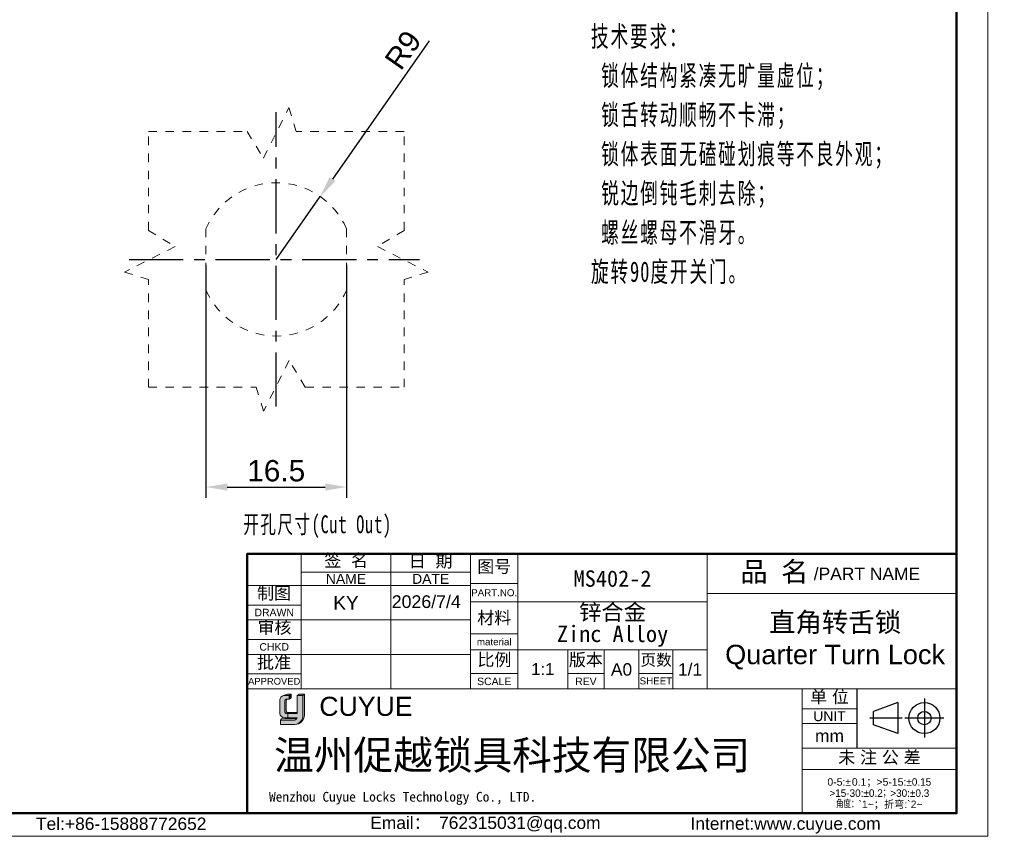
# Model space of a CAD drawing. Header units: millimetres. Extents: x 2779 to 2998, y 1427 to 1580.
# Tile 3 of 3: x 2882 to 2998, y 1427 to 1522. Entities that reach past the tile are written whole.
import ezdxf

# ---------------------------------------------------------------- set-up
doc = ezdxf.new("R2010")
doc.units = ezdxf.units.MM
doc.linetypes.add('CENTER', pattern=[10.159999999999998, 6.35, -1.27, 1.27, -1.27])
doc.linetypes.add('虚线', pattern=[2, 1, -1])
for name, color, linetype, lineweight in [('0007', 7, 'Continuous', 5), ('实线层', 7, 'Continuous', 25), ('尺寸线层', 3, 'Continuous', 18), ('粗实线层', 7, 'Continuous', 50), ('细实线层', 3, 'Continuous', 18), ('虚线层', 6, '虚线', 18)]:
    doc.layers.add(name, color=color, linetype=linetype, lineweight=lineweight)
doc.layers.add('中心线层', color=1, linetype='CENTER')
doc.styles.add('ARIAL', font='arial.ttf')
doc.styles.get("Standard").update_dxf_attribs({"font": 'arial.ttf'})
doc.styles.add('TEXTSTYLE_2', font='arial.ttf')
doc.styles.add('TEXTSTYLE_3', font='arial.ttf')
doc.styles.add('TEXTSTYLE_4', font='arial.ttf')
doc.styles.add('标准', font='txt', dxfattribs={"width": 0.667})
doc.dimstyles.new('ISO-25', dxfattribs={"dimtxt": 2.5, "dimasz": 2.5, "dimexe": 1.25, "dimexo": 0.625, "dimtad": 1, "dimtxsty": 'Standard', "dimcen": 2.5, "dimadec": 0, "dimazin": 0, "dimtfac": 1, "dimtmove": 0, "dimatfit": 3, "dimfxl": 1, "dimarcsym": 0})

# ---------------------------------------------------------------- blocks, each defined once
blk = doc.blocks.new('*D15')
at = {"layer": 'Defpoints', "color": 0, "transparency": 16777216}
for p in [(2903.970549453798, 1494.286739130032), (2920.470549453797, 1494.286739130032), (2920.470549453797, 1467.568386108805)]:
    blk.add_point(p, dxfattribs=at)
at = {"layer": '尺寸线层', "color": 0, "lineweight": -2, "transparency": 16777216}
for p, q in [((2903.970549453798, 1493.661739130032), (2903.970549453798, 1466.318386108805)), ((2920.470549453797, 1493.661739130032), (2920.470549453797, 1466.318386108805)), ((2906.470549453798, 1467.568386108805), (2917.970549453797, 1467.568386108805))]:
    blk.add_line(p, q, dxfattribs=at)
at = {"layer": '尺寸线层', "color": 0, "transparency": 16777216}
for points in [[(2906.470549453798, 1467.985052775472), (2906.470549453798, 1467.151719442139), (2903.970549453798, 1467.568386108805)], [(2917.970549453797, 1467.985052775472), (2917.970549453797, 1467.151719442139), (2920.470549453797, 1467.568386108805)]]:
    blk.add_solid(points, dxfattribs=at)
at = {"layer": '尺寸线层', "color": 0, "transparency": 16777216, "insert": (2912.220549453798, 1469.46981857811), "char_height": 2.5, "attachment_point": 5}
blk.add_mtext('16.5', dxfattribs=at)
blk = doc.blocks.new('*D16')
at = {"layer": 'Defpoints', "color": 0, "transparency": 16777216}
for p in [(2917.38263003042, 1501.659182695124), (2912.220549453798, 1494.286739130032)]:
    blk.add_point(p, dxfattribs=at)
at = {"layer": '尺寸线层', "color": 0, "lineweight": -2, "transparency": 16777216}
for p, q in [((2930.179309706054, 1519.935301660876), (2918.816541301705, 1503.707083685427)), ((2912.220549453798, 1494.286739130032), (2917.38263003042, 1501.659182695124))]:
    blk.add_line(p, q, dxfattribs=at)
at = {"layer": '尺寸线层', "color": 0, "transparency": 16777216}
blk.add_solid([(2918.475224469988, 1503.946068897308), (2919.157858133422, 1503.468098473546), (2917.38263003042, 1501.659182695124)], dxfattribs=at)
at = {"layer": '尺寸线层', "color": 0, "transparency": 16777216, "insert": (2927.105658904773, 1518.860652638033), "char_height": 2.5, "attachment_point": 5, "rotation": 55.00083429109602}
blk.add_mtext('R9', dxfattribs=at)

msp = doc.modelspace()

# ---------------------------------------------------------------- hatches: boundary and pattern name
at = {"layer": '实线层'}
h = msp.add_hatch(color=30, dxfattribs=at)
edge = h.paths.add_edge_path(flags=0)
edge.add_arc((2913.452406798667, 1442.468525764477), 0.2089239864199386, 103.89623382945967, 180.1196323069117, ccw=False)
edge.add_line((2913.402230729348, 1442.671335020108), (2913.728894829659, 1442.671335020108))
edge.add_line((2913.728894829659, 1442.671335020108), (2913.728894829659, 1443.118347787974))
edge.add_line((2913.728894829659, 1443.118347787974), (2913.072407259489, 1443.118347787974))
edge.add_arc((2913.278107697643, 1442.501808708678), 0.6499485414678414, 108.4506221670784, 173.4013944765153)
edge.add_line((2912.632464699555, 1442.576496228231), (2912.632464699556, 1440.997879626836))
edge.add_arc((2913.188606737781, 1441.049690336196), 0.558550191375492, 185.3223660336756, 272.7233690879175)
edge.add_line((2913.215145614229, 1440.491770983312), (2913.565137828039, 1440.491770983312))
edge.add_line((2913.565137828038, 1440.491770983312), (2913.565137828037, 1440.997879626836))
edge.add_line((2913.565137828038, 1440.997879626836), (2913.407583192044, 1440.997879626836))
edge.add_arc((2913.394445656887, 1441.148395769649), 0.151088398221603, 177.6597996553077, 274.98831874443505, ccw=False)
edge.add_line((2913.243483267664, 1441.154565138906), (2913.243483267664, 1442.468089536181))
h = msp.add_hatch(color=254, dxfattribs=at)
h.paths.add_polyline_path([(2913.549873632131, 1443.251305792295), (2913.072407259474, 1443.118347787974), (2913.728894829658, 1443.118347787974), (2913.954676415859, 1443.251305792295)], flags=0)
h.paths.add_polyline_path([(2914.690490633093, 1443.118347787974), (2915.330052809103, 1443.118347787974), (2915.518013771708, 1443.251305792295), (2914.926245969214, 1443.251305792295)], flags=0)
h = msp.add_hatch(color=251, dxfattribs=at)
edge = h.paths.add_edge_path(flags=0)
edge.add_line((2913.394150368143, 1441.245462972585), (2913.394150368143, 1442.468089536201))
edge.add_arc((2913.603073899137, 1442.468525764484), 0.2089239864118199, 103.89623382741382, 180.1196323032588, ccw=False)
edge.add_line((2913.552897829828, 1442.671335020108), (2913.402230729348, 1442.671335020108))
edge.add_arc((2913.452406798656, 1442.468525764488), 0.208923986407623, 103.8962338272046, 180.1196323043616)
edge.add_line((2913.243483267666, 1442.4680895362), (2913.243483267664, 1441.154565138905))
edge.add_arc((2913.394445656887, 1441.148395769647), 0.1510883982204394, 177.6597996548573, 274.9883187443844)
edge.add_line((2913.407583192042, 1440.997879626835), (2914.690490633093, 1440.997879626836))
edge.add_line((2914.690490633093, 1440.997879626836), (2914.690490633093, 1441.125067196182))
edge.add_line((2914.690490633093, 1441.125067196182), (2913.490576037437, 1441.125067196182))
edge.add_arc((2913.512858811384, 1441.241725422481), 0.1187672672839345, 178.1966309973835, 259.1862447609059, ccw=False)
msp.add_hatch(color=251, dxfattribs=at).paths.add_polyline_path([(2913.728894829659, 1442.671335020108), (2913.954676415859, 1442.842889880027), (2913.954676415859, 1443.251305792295), (2913.728894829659, 1443.118347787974)], flags=0)
h = msp.add_hatch(color=251, dxfattribs=at)
edge = h.paths.add_edge_path(flags=0)
edge.add_line((2915.518013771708, 1443.251305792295), (2915.330052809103, 1443.118347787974))
edge.add_line((2915.330052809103, 1443.118347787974), (2915.330052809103, 1440.774469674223))
edge.add_arc((2914.269228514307, 1440.733093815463), 1.06163088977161, -71.74154242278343, 2.2336036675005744, ccw=False)
edge.add_arc((2914.42594071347, 1440.803107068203), 1.09244847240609, 279.2658368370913, 358.4978790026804)
edge.add_line((2915.518013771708, 1440.77446967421), (2915.518013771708, 1443.251305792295))
h = msp.add_hatch(color=251, dxfattribs=at)
edge = h.paths.add_edge_path(flags=0)
edge.add_line((2912.837586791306, 1440.371503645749), (2912.703108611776, 1440.223505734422))
edge.add_line((2912.703108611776, 1440.223505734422), (2914.371499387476, 1440.223505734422))
edge.add_arc((2914.310374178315, 1440.619976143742), 0.4011546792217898, 278.7644802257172, 323.8869948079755)
edge.add_line((2914.634449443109, 1440.383543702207), (2912.837586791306, 1440.371503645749))
at = {"layer": '尺寸线层'}
h = msp.add_hatch(color=179, dxfattribs=at)
edge = h.paths.add_edge_path(flags=0)
edge.add_line((2915.330052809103, 1443.118347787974), (2914.690490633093, 1443.118347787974))
edge.add_line((2914.690490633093, 1443.118347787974), (2914.690490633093, 1440.997879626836))
edge.add_line((2914.690490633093, 1440.997879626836), (2913.565137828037, 1440.997879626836))
edge.add_line((2913.565137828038, 1440.997879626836), (2913.565137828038, 1440.491770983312))
edge.add_line((2913.565137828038, 1440.491770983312), (2914.690490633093, 1440.491770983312))
edge.add_arc((2914.310374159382, 1440.619976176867), 0.4011547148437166, 278.7644821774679, 341.36184450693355, ccw=False)
edge.add_line((2914.371499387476, 1440.223505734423), (2912.703108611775, 1440.223505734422))
edge.add_line((2912.703108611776, 1440.223505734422), (2912.703108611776, 1439.710815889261))
edge.add_line((2912.703108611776, 1439.710815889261), (2914.407402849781, 1439.710815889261))
edge.add_arc((2914.425940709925, 1440.803106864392), 1.092448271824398, 269.0276957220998, 279.2658387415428)
edge.add_arc((2914.2692285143, 1440.733093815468), 1.061630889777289, 288.258457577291, 362.2336036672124)
edge.add_line((2915.330052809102, 1440.774469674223), (2915.330052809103, 1443.118347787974))

# ---------------------------------------------------------------- linework, layer by layer
at = {"color": 0, "linetype": 'Continuous'}
for p, q in [((2980.365885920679, 1443.892013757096), (2980.365885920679, 1436.93272340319)), ((2985.154031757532, 1442.271981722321), (2982.29635054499, 1441.237158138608)), ((2985.154031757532, 1442.271981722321), (2985.154031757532, 1438.629401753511)), ((2988.286302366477, 1442.740716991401), (2988.286302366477, 1438.160666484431)), ((2982.29635054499, 1439.664225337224), (2982.29635054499, 1441.237158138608)), ((2985.67159968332, 1440.450691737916), (2981.891835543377, 1440.450691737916)), ((2990.576327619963, 1440.450691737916), (2985.996277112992, 1440.450691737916)), ((2985.154031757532, 1438.629401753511), (2982.29635054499, 1439.664225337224))]:
    msp.add_line(p, q, dxfattribs=at)
for radius in [1.82128998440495, 0.7864664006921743]:
    msp.add_circle((2988.286302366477, 1440.450691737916), radius, dxfattribs=at)
at = {"layer": '0007'}
for p, q in [((2912.632464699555, 1440.997879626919), (2912.632464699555, 1442.576496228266)), ((2913.072407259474, 1443.118347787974), (2913.549873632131, 1443.251305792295)), ((2913.072407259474, 1443.118347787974), (2913.728894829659, 1443.118347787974)), ((2913.243483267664, 1441.154565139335), (2913.243483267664, 1442.468089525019)), ((2913.394150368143, 1441.245462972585), (2913.394150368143, 1442.468089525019)), ((2913.40223072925, 1442.671335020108), (2913.728894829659, 1442.671335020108)), ((2913.549873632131, 1443.251305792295), (2913.954676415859, 1443.251305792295)), ((2913.728894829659, 1443.118347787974), (2913.954676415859, 1443.251305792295)), ((2913.728894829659, 1442.671335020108), (2913.728894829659, 1443.118347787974)), ((2913.728894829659, 1442.671335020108), (2913.954676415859, 1442.842889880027)), ((2913.954676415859, 1442.842889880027), (2913.954676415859, 1443.251305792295)), ((2914.690490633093, 1443.118347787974), (2914.926245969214, 1443.251305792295)), ((2914.690490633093, 1443.118347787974), (2915.330052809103, 1443.118347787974)), ((2914.690490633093, 1440.997879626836), (2914.690490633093, 1443.118347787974)), ((2914.926245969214, 1443.251305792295), (2915.518013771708, 1443.251305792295)), ((2915.330052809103, 1443.118347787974), (2915.518013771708, 1443.251305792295)), ((2915.330052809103, 1443.118347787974), (2915.330052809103, 1440.774469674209)), ((2915.518013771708, 1443.251305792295), (2915.518013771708, 1440.774469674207)), ((2913.407583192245, 1440.997879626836), (2914.690490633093, 1440.997879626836)), ((2913.490576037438, 1441.125067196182), (2914.690490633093, 1441.125067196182)), ((2913.565137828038, 1440.997879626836), (2913.565137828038, 1440.491770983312)), ((2912.703108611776, 1440.223505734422), (2912.837586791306, 1440.371503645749)), ((2912.703108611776, 1439.710815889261), (2912.703108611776, 1440.223505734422)), ((2912.703108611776, 1440.223505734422), (2914.371499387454, 1440.223505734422)), ((2912.837586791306, 1440.371503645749), (2914.634449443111, 1440.383543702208)), ((2913.215145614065, 1440.491770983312), (2914.690490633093, 1440.491770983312)), ((2912.703108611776, 1439.710815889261), (2914.407402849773, 1439.710815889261))]:
    msp.add_line(p, q, dxfattribs=at)
for centre, radius, start, end in [((2913.278107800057, 1442.501808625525), 0.6499486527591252, 108.4506284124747, 173.4013882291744), ((2913.452406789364, 1442.468525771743), 0.2089239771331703, 103.8962318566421, 180.1196373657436), ((2913.603073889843, 1442.468525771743), 0.2089239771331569, 103.8962318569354, 180.1196373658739), ((2913.188606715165, 1441.049690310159), 0.5585501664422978, 185.3223635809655, 272.7233715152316), ((2913.394445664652, 1441.14839577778), 0.1510884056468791, 177.659802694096, 274.988315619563), ((2913.512858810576, 1441.241725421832), 0.1187672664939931, 178.1966306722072, 259.1862450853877), ((2914.310374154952, 1440.619976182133), 0.4011547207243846, 278.7644826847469, 341.361843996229), ((2914.425940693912, 1440.803107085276), 1.0924484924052, 269.0276967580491, 358.4978781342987), ((2914.269228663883, 1440.733093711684), 1.061630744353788, 288.2424993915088, 2.233609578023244)]:
    msp.add_arc(centre, radius, start, end, dxfattribs=at)
at = {"layer": '中心线层'}
for p, q in [((2912.220549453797, 1477.017693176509), (2912.220549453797, 1511.555785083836)), ((2894.951503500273, 1494.286739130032), (2929.050711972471, 1494.286739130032))]:
    msp.add_line(p, q, dxfattribs=at)
at = {"layer": '粗实线层'}
msp.add_lwpolyline([(2791.635950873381, 1576.433188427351), (2992.062172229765, 1576.433188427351), (2992.062172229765, 1429.286492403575), (2791.635950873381, 1429.286492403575)], close=True, dxfattribs=at)
msp.add_lwpolyline([(2992.062058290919, 1459.745782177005), (2959.600994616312, 1459.745782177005), (2908.825227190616, 1459.74517289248), (2908.825227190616, 1429.271913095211)], dxfattribs=at)
at = {"layer": '细实线层'}
for p, q in [((2915.141221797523, 1459.74517289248), (2915.141221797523, 1443.896704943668)), ((2925.667879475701, 1459.74517289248), (2925.667879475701, 1443.896704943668)), ((2935.024363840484, 1459.758690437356), (2935.024363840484, 1443.896704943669)), ((2935.02490852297, 1459.74517289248), (2935.02490852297, 1443.896704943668)), ((2940.580099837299, 1459.745553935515), (2940.580099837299, 1443.896704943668)), ((2962.800994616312, 1459.745782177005), (2962.800994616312, 1443.896704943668)), ((2915.141221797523, 1457.581359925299), (2935.02490852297, 1457.581359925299)), ((2908.825227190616, 1456.002361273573), (2935.02490852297, 1456.002361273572)), ((2935.024363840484, 1456.24980454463), (2940.580099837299, 1456.24980454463)), ((2962.800994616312, 1455.067267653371), (2992.062058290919, 1455.067267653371)), ((2908.825227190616, 1453.7215854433), (2915.141221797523, 1453.7215854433)), ((2935.024363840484, 1454.085991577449), (2962.803043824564, 1454.085991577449)), ((2908.825227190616, 1451.967142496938), (2935.02490852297, 1451.967142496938)), ((2935.024363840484, 1450.343179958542), (2940.580099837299, 1450.343179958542)), ((2908.825227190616, 1449.686366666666), (2915.141221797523, 1449.686366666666)), ((2908.825227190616, 1447.931923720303), (2935.02490852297, 1447.931923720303)), ((2935.024363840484, 1448.471774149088), (2962.803043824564, 1448.471774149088)), ((2946.428242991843, 1448.471774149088), (2946.428242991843, 1443.896704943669)), ((2950.69738749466, 1448.471774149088), (2950.69738749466, 1443.896704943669)), ((2954.79108770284, 1448.471774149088), (2954.79108770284, 1443.896704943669)), ((2958.767825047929, 1448.471774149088), (2958.767825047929, 1443.896704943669)), ((2908.825227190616, 1445.651147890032), (2915.141221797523, 1445.651147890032)), ((2935.024363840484, 1445.664665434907), (2940.580099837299, 1445.664665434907)), ((2946.428242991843, 1445.664665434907), (2950.69738749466, 1445.664665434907)), ((2954.79108770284, 1445.664665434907), (2958.767825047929, 1445.664665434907)), ((2908.825227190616, 1443.896704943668), (2973.932871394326, 1443.896704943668)), ((2973.932871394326, 1443.896704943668), (2973.932871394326, 1429.335085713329)), ((2973.932928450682, 1443.892013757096), (2992.062172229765, 1443.892013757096)), ((2973.932928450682, 1443.892013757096), (2973.932928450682, 1429.271913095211)), ((2973.932928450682, 1441.552756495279), (2980.365885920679, 1441.552756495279)), ((2973.932928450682, 1439.798313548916), (2980.365885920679, 1439.798313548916)), ((2973.932928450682, 1436.93272340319), (2992.062172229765, 1436.93272340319)), ((2973.932928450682, 1434.418021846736), (2992.062172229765, 1434.418021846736))]:
    msp.add_line(p, q, dxfattribs=at)
msp.add_lwpolyline([(2778.604947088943, 1580.08827789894), (2995.717261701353, 1580.08827789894), (2995.717261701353, 1426.574520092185), (2778.604947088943, 1426.574520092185)], close=True, dxfattribs=at)
at = {"layer": '虚线层'}
for p, q in [((2910.708651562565, 1506.167860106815), (2913.714911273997, 1512.101267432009)), ((2913.714911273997, 1512.101267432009), (2914.562002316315, 1509.286739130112)), ((2897.220549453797, 1509.286739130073), (2908.809960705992, 1509.286739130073)), ((2897.220549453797, 1497.697327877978), (2897.220549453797, 1509.286739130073)), ((2908.809960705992, 1509.286739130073), (2910.708651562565, 1506.167860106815)), ((2927.220549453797, 1509.286739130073), (2914.562002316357, 1509.286739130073)), ((2927.220549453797, 1497.697327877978), (2927.220549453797, 1509.286739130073)), ((2897.220549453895, 1497.697327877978), (2900.339428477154, 1495.798637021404)), ((2903.970549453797, 1497.883612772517), (2903.970549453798, 1490.689865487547)), ((2920.470549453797, 1497.883612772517), (2920.470549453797, 1490.689865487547)), ((2927.220549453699, 1497.697327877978), (2924.10167043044, 1495.798637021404)), ((2900.339428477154, 1495.798637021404), (2894.40602115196, 1492.792377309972)), ((2924.10167043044, 1495.798637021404), (2930.035077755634, 1492.792377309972)), ((2894.40602115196, 1492.792377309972), (2897.220549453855, 1491.945286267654)), ((2897.220549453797, 1479.286739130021), (2897.220549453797, 1491.945286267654)), ((2930.035077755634, 1492.792377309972), (2927.220549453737, 1491.945286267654)), ((2927.220549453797, 1479.286739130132), (2927.220549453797, 1491.945286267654)), ((2913.732447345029, 1482.40561815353), (2910.726187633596, 1476.472210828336)), ((2915.631138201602, 1479.286739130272), (2913.732447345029, 1482.40561815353)), ((2897.220549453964, 1479.286739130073), (2909.879096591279, 1479.286739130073)), ((2910.726187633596, 1476.472210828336), (2909.879096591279, 1479.286739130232)), ((2915.631138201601, 1479.286739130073), (2927.220549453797, 1479.286739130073))]:
    msp.add_line(p, q, dxfattribs=at)
for start, end in [(23.5564643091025, 156.4435356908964), (203.5564643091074, 336.4435356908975)]:
    msp.add_arc((2912.220549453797, 1494.286739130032), 9, start, end, dxfattribs=at)

# ---------------------------------------------------------------- texts
at = {"color": 0, "linetype": 'Continuous', "attachment_point": 2, "line_spacing_factor": 0.8999999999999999}
for s, insert, char_height, width, style in [('签  名', (2920.428759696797, 1459.690661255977), 1.462035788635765, 6.430673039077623, 'TEXTSTYLE_2'), ('日  期', (2930.334127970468, 1459.614924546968), 1.462035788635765, 6.430673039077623, 'TEXTSTYLE_2'), ('图号', (2937.80223183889, 1458.975162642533), 1.462035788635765, 4.283307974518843, 'TEXTSTYLE_2'), ('{\\fSimSun|b0|i0|c0|p34;品 名}', (2970.67955704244, 1458.804908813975), 2.339257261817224, 8.571184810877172, 'TEXTSTYLE_2'), ('/PART NAME', (2981.542904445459, 1458.115472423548), 1.462035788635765, 12.45176205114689, 'TEXTSTYLE_3'), ('PART.NO.', (2937.80223183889, 1455.577268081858), 0.8187400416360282, 5.390292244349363, 'TEXTSTYLE_3'), ('材料', (2937.80223183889, 1452.945603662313), 1.462035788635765, 4.283307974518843, 'TEXTSTYLE_2'), ('material', (2937.80223183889, 1449.816847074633), 0.8187400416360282, 5.137669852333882, 'TEXTSTYLE_3'), ('比例', (2937.826543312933, 1448.042163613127), 1.462035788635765, 4.283307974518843, 'TEXTSTYLE_2'), ('版本', (2948.56281524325, 1448.032954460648), 1.462035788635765, 4.283307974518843, 'TEXTSTYLE_2'), ('页数', (2956.800443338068, 1447.950446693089), 1.345072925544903, 3.940643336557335, 'TEXTSTYLE_2'), ('A0', (2952.744237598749, 1446.892775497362), 1.462035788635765, 2.14736506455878, 'TEXTSTYLE_2'), ('1/1', (2960.785434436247, 1446.892775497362), 1.462035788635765, 3.22104759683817, 'TEXTSTYLE_2'), ('SCALE', (2937.80223183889, 1445.196813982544), 0.8772214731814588, 4.011087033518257, 'TEXTSTYLE_3'), ('REV', (2948.56281524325, 1445.196813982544), 0.8772214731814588, 1.902895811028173, 'TEXTSTYLE_4'), ('SHEET', (2956.779456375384, 1445.226054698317), 0.8187400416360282, 3.382925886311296, 'TEXTSTYLE_4'), ('单 位', (2977.149407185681, 1443.675407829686), 1.462035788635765, 5.356990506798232, 'TEXTSTYLE_2'), ('UNIT', (2977.149407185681, 1441.260349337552), 1.169628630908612, 3.804554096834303, 'TEXTSTYLE_3'), ('mm', (2977.149407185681, 1439.096536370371), 1.462035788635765, 3.391488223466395, 'TEXTSTYLE_3'), ('未 注 公 差', (2983.007752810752, 1436.579664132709), 1.462035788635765, 11.78766354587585, 'TEXTSTYLE_2'), ('{\\C256;Email\\fSimSun|b0|i0|c0|p34;： \\farial|b0|i0|c0|p34;762315031@qq.com}', (2936.766666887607, 1428.895579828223), 1.459117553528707, 29.63514106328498, 'TEXTSTYLE_3'), ('{\\C256;Internet:www.cuyue.com}', (2971.997140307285, 1428.800119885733), 1.459117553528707, 43.25092040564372, 'TEXTSTYLE_3')]:
    msp.add_mtext(s, dxfattribs=dict(at, insert=insert, char_height=char_height, width=width, style=style))
at = {"linetype": 'Continuous', "attachment_point": 2, "line_spacing_factor": 0.8999999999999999}
for s, insert, char_height, width, style in [('NAME', (2920.404550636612, 1457.37667491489), 1.169628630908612, 4.70895095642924, 'TEXTSTYLE_3'), ('DATE', (2930.346393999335, 1457.37667491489), 1.169628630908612, 4.348061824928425, 'TEXTSTYLE_3'), ('制图', (2911.96463244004, 1455.83444611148), 1.462035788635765, 4.283307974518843, 'TEXTSTYLE_2'), ('DRAWN', (2911.983224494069, 1453.28297470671), 0.8772214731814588, 4.620902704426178, 'TEXTSTYLE_3'), ('审核', (2912.016390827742, 1451.839498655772), 1.462035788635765, 4.283307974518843, 'TEXTSTYLE_2'), ('CHKD', (2911.983224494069, 1449.247755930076), 0.8772214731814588, 3.466492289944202, 'TEXTSTYLE_3'), ('批准', (2911.956817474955, 1447.707262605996), 1.462035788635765, 4.283307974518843, 'TEXTSTYLE_2'), ('APPROVED', (2911.983224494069, 1445.168676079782), 0.7894993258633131, 6.116418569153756, 'TEXTSTYLE_3'), ('Tel:+86-15888772652', (2894.027387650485, 1428.778044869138), 1.459117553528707, 20.71307951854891, 'TEXTSTYLE_3')]:
    msp.add_mtext(s, dxfattribs=dict(at, insert=insert, char_height=char_height, width=width, style=style))
at = {"color": 0, "lineweight": 13, "char_height": 1.92, "width": 37.03482463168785, "attachment_point": 5}
for s, insert in [('{\\fFangSong|b0|i0|c134|p34;\\C3;MS402-2}', (2951.690547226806, 1456.809193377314)), ('\\pxsm0.8;{\\fFangSong|b0|i0|c134|p34;\\C3;锌合金\\PZinc Alloy}', (2951.690547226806, 1451.337210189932))]:
    msp.add_mtext(s, dxfattribs=dict(at, insert=insert))
at = {"color": 0, "insert": (2977.808111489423, 1449.500729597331), "char_height": 2.276223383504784, "width": 52.07207551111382, "attachment_point": 5, "style": 'ARIAL'}
msp.add_mtext('{\\fFangSong|b0|i0|c134|p34;直角转舌锁\\P}Quarter Turn Lock', dxfattribs=at)
at = {"color": 0, "insert": (2943.504171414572, 1446.202982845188), "char_height": 1.400752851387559, "width": 9.746905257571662, "attachment_point": 5}
msp.add_mtext('1:1', dxfattribs=at)
at = {"color": 7, "linetype": 'Continuous', "attachment_point": 1, "line_spacing_factor": 0.8999999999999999}
for s, insert, char_height, width, style in [('CUYUE', (2917.274836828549, 1442.9526082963), 2.24, 24.96089739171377, 'TEXTSTYLE_2'), ('{\\fsimsun|b0|i0|c134|p34;\\C0;Wenzhou Cuyue Locks Technology Co., LTD.}', (2911.373376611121, 1431.78975596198), 1.152, 48.08350803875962, 'TEXTSTYLE_3')]:
    msp.add_mtext(s, dxfattribs=dict(at, insert=insert, char_height=char_height, width=width, style=style))
at = {"color": 0, "linetype": 'Continuous', "lineweight": 13, "insert": (2982.997550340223, 1433.394596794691), "char_height": 0.8754705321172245, "width": 17.79651641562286, "attachment_point": 2, "line_spacing_factor": 0.8999999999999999, "style": 'TEXTSTYLE_2'}
msp.add_mtext('0-5:{\\Fgdt,gbcbig.shx;`\\fsimsun|b0|i0|c0|p34;\\W0.16667; \\farial|b0|i0|c0|p34;\\W1;0.1\\fsimsun|b0|i0|c0|p34;；}>5-15:{\\Fgdt,gbcbig.shx;`0.15\\P>15-30:`0.2；>30:`0.3\\P角度：}`1~{\\fsimsun|b0|i0|c0|p34;；折弯}:`2~', dxfattribs=at)
at = {"layer": '尺寸线层', "char_height": 2.1, "width": 68.24672625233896, "attachment_point": 1, "line_spacing_factor": 1.150569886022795, "style": '标准'}
for s, insert in [('{\\H1.14286x;\\T1.1;技术要求：\\P\\H1.00001x; 锁体结构紧凑无旷量虚位；\\P 锁舌转动顺畅不卡滞；\\P 锁体表面无磕碰划痕等不良外观；\\P 锐边倒钝毛刺去除；\\P 螺丝螺母不滑牙。\\P旋转90度开关门。}', (2949.154642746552, 1521.671591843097)), ('{\\T1.1;开孔尺寸(Cut Out)}', (2908.353780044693, 1464.249814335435))]:
    msp.add_mtext(s, dxfattribs=dict(at, insert=insert))
at = {"layer": '尺寸线层', "color": 6, "insert": (2911.964127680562, 1437.815282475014), "char_height": 3.41432, "width": 62.6797856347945, "attachment_point": 1}
msp.add_mtext('{\\fSimSun|b0|i0|c134|p2;\\C0;温州促越锁具科技有限公司}', dxfattribs=at)
at = {"layer": '细实线层', "insert": (2925.774549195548, 1454.861821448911), "char_height": 1.49128, "attachment_point": 1}
msp.add_mtext('2026/7/4', dxfattribs=at)
at = {"layer": '细实线层', "insert": (2920.404550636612, 1453.984751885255), "char_height": 1.6, "attachment_point": 5}
msp.add_mtext_dynamic_manual_height_columns('KY', width=13.15832209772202, gutter_width=1, heights=[0], dxfattribs=at)

# ---------------------------------------------------------------- dimensions: what is measured, and where the dimension line sits
at = {"layer": '尺寸线层'}
dim = msp.add_radius_dim(center=(2912.220549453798, 1494.286739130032), mpoint=(2917.38263003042, 1501.659182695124), dimstyle='ISO-25', dxfattribs=at)
dim.commit()
dim.dimension.update_dxf_attribs({"geometry": '*D16', "text_midpoint": (2928.663237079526, 1517.770058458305), "dimtype": 164})
dim = msp.add_linear_dim(base=(2920.470549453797, 1467.568386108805), p1=(2903.970549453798, 1494.286739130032), p2=(2920.470549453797, 1494.286739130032), text='16.5', dimstyle='ISO-25', dxfattribs=at)
dim.commit()
dim.dimension.update_dxf_attribs({"geometry": '*D15', "text_midpoint": (2912.220549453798, 1467.568386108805), "dimtype": 160})

doc.saveas('drawing.dxf')
